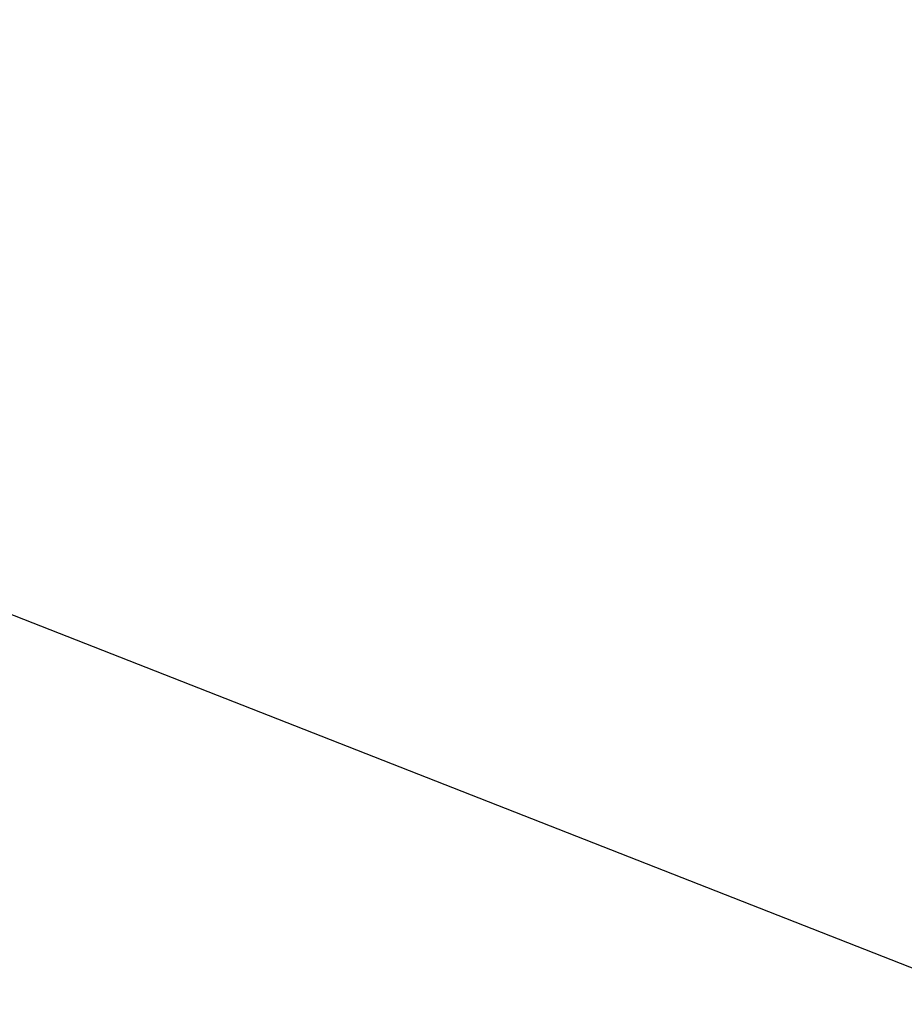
# Model space of a CAD drawing. Header units: millimetres. Extents: x -115221 to 194496, y -122556 to 375476.
# Tile 82 of 169: x 107945 to 108166, y -36647 to -36401. Entities that reach past the tile are written whole.
import ezdxf
from ezdxf import colors
from ezdxf.entities.mleader import LeaderData, LeaderLine
from ezdxf.math import Vec2, Vec3

# ---------------------------------------------------------------- set-up
doc = ezdxf.new("R2010")
doc.units = ezdxf.units.MM
doc.layers.add('FF-TEXT', color=1, linetype='Continuous')
doc.styles.get("Standard").update_dxf_attribs({"font": 'arial.ttf'})

msp = doc.modelspace()

# ---------------------------------------------------------------- leaders
at = {"layer": 'FF-TEXT'}
ml = msp.add_multileader_mtext('Standard', dxfattribs=at)
ml.set_content('{\\fArial|b1|i1|c0|p34;\\L\\C1;FIRE SUPPRESSION CYLINDER & PANEL PLACE ONE ABOVE ANOTHER}', color=256)
ml.set_leader_properties(color=7)
ml.build(insert=Vec2(0, 0))
ml.multileader.update_dxf_attribs({"arrow_head_size": 101.6})
ctx = ml.context
ctx.base_point, ctx.char_height, ctx.arrow_head_size, ctx.landing_gap_size, ctx.plane_origin = Vec3(105265.13, -36451.82), 82, 101.6, 50.8, Vec3(102802.17, -35348.56)
ctx.text_align_type = 2
notes = []
notes.append((ctx, [(1, (1, 1, 0), (107693.34, -36451.82), (-1, 0), 62.16, [(0, [(108215.63, -36451.59), (108171.74, -36639.56)], 0, [])])]))
ctx.mtext.insert, ctx.mtext.width, ctx.mtext.alignment, ctx.mtext.flow_direction = Vec3(107580.38, -36402.62), 2637.6261, 3, 5
ctx.mtext.has_bg_fill, ctx.mtext.bg_color, ctx.mtext.bg_scale_factor, ctx.mtext.bg_transparency, ctx.mtext.use_window_bg_color = 1, -1073741824, 1, 0, 1
for ctx, leaders in notes:
    for number, flags, end, landing, length, lines in leaders:
        leader = LeaderData()
        leader.index, (leader.has_last_leader_line, leader.has_dogleg_vector, leader.attachment_direction) = number, flags
        leader.last_leader_point, leader.dogleg_vector, leader.dogleg_length = Vec3(end), Vec3(landing), length
        for number, points, colour, breaks in lines:
            line = LeaderLine()
            line.index, line.vertices, line.color, line.breaks = number, Vec3.list(points), colors.encode_raw_color(colour), breaks
            leader.lines.append(line)
        ctx.leaders.append(leader)

doc.saveas('drawing.dxf')
